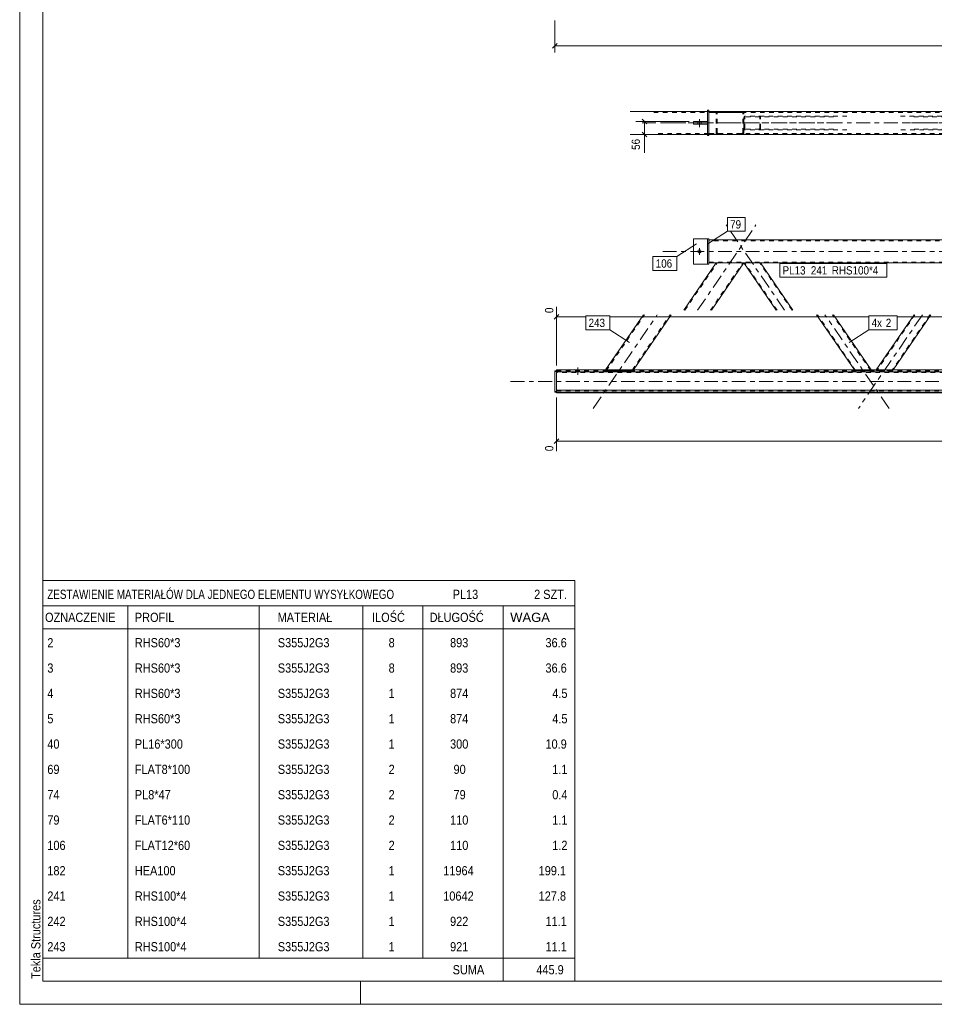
# Model space of a CAD drawing. Header units: millimetres. Extents: x 0 to 914, y 0 to 420.
# Tile 1 of 10: x 0 to 199, y 0 to 214. Entities that reach past the tile are written whole.
import ezdxf

# ---------------------------------------------------------------- set-up
doc = ezdxf.new("R2010")
doc.units = ezdxf.units.MM
for name, pattern in [('XKITLINE00', [0]), ('XKITLINE01', [4, 1, -1, 1, -1]), ('XKITLINE03', [6, 3, -1, 1, -1])]:
    doc.linetypes.add(name, pattern=pattern)
for name, color, linetype, lineweight in [('Arkusz rysunku', 3, 'Continuous', 0), ('Element', 2, 'Continuous', 0), ('Inny typ obiektu', 7, 'Continuous', 0), ('Wymiar', 4, 'Continuous', 0), ('Znak elementu', 2, 'Continuous', 0), ('Śruba', 3, 'Continuous', 0)]:
    doc.layers.add(name, color=color, linetype=linetype, lineweight=lineweight)
doc.styles.add('ARIAL', font='ARIAL.TTF')

msp = doc.modelspace()

# ---------------------------------------------------------------- linework, layer by layer
at = {"layer": 'Arkusz rysunku', "linetype": 'XKITLINE00', "lineweight": 0}
for p, q in [((0, 420), (0, 0)), ((5, 415), (5, 5)), ((5, 5), (909, 5)), ((74, 0), (74, 5)), ((0, 0), (914, 0))]:
    msp.add_line(p, q, dxfattribs=at)
at = {"layer": 'Element', "linetype": 'XKITLINE00', "lineweight": 0}
for p, q in [((132.56, 193.82), (149.32, 193.83)), ((149.32, 194.08), (149.32, 188.58)), ((149.62, 194.08), (149.32, 194.08)), ((149.62, 188.58), (149.62, 194.08)), ((681.73, 193.83), (149.62, 193.83)), ((146.32, 191.03), (146.32, 191.63)), ((149.32, 191.63), (146.32, 191.63)), ((149.32, 191.03), (146.32, 191.03)), ((149.32, 191.63), (149.32, 191.03)), ((132.56, 188.82), (149.32, 188.83)), ((149.32, 188.58), (149.62, 188.58)), ((156.75, 188.83), (149.62, 188.83)), ((149.62, 188.83), (681.73, 188.83)), ((151.65, 188.83), (151.66, 188.83)), ((146.32, 166.18), (146.32, 160.68)), ((146.32, 166.18), (149.32, 166.18)), ((149.32, 166.18), (149.32, 160.68)), ((149.32, 166.18), (149.62, 166.18)), ((149.62, 160.68), (149.62, 166.18)), ((149.62, 165.93), (681.73, 165.93)), ((144.16, 150.68), (151.18, 160.93)), ((149.32, 160.68), (146.32, 160.68)), ((149.32, 160.68), (149.62, 160.68)), ((151.18, 160.93), (149.62, 160.93)), ((150.22, 150.68), (157.24, 160.93)), ((157.24, 160.93), (151.18, 160.93)), ((164.25, 150.68), (157.24, 160.93)), ((674.12, 160.93), (157.24, 160.93)), ((167.88, 150.68), (160.87, 160.93)), ((127.2, 137.7), (135.4, 149.68)), ((133.26, 137.7), (141.46, 149.68)), ((181.22, 137.7), (173.02, 149.68)), ((184.85, 137.7), (176.65, 149.68)), ((185.98, 137.7), (194.18, 149.68)), ((189.61, 137.7), (197.81, 149.68)), ((116.18, 132.89), (116.18, 137.55)), ((116.58, 137.55), (116.18, 137.55)), ((116.58, 137.7), (116.58, 137.3)), ((116.58, 137.7), (127.59, 137.7)), ((116.58, 133.05), (116.58, 137.55)), ((116.58, 137.3), (714.78, 137.3)), ((127.59, 137.7), (127.68, 137.7)), ((127.68, 137.7), (132.77, 137.7)), ((132.77, 137.7), (132.85, 137.7)), ((698.57, 137.7), (132.85, 137.7)), ((116.58, 133.05), (116.18, 133.05)), ((116.18, 132.89), (116.58, 132.89)), ((116.58, 133.3), (116.58, 132.74)), ((116.58, 133.3), (714.78, 133.3)), ((116.58, 132.9), (714.78, 132.9)), ((116.58, 132.74), (714.78, 132.74))]:
    msp.add_line(p, q, dxfattribs=at)
at = {"layer": 'Element', "linetype": 'XKITLINE01', "lineweight": 0}
for p, q in [((137.65, 193.62), (156.75, 193.63)), ((149.32, 193.83), (156.75, 193.83)), ((149.62, 193.83), (149.62, 188.83)), ((681.73, 193.63), (149.62, 193.63)), ((151.21, 193.57), (151.18, 193.43)), ((151.18, 189.23), (151.18, 193.43)), ((151.21, 193.58), (151.21, 193.57)), ((151.42, 193.43), (151.44, 193.5)), ((151.42, 189.23), (151.42, 193.43)), ((151.44, 193.5), (151.49, 193.57)), ((151.49, 193.8), (151.47, 193.8)), ((151.66, 193.83), (151.49, 193.8)), ((151.49, 193.57), (151.51, 193.58)), ((151.51, 193.58), (151.57, 193.61)), ((151.57, 193.61), (151.66, 193.63)), ((156.94, 193.8), (156.75, 193.83)), ((156.75, 193.63), (156.84, 193.61)), ((156.84, 193.61), (156.92, 193.57)), ((156.92, 193.57), (156.97, 193.51)), ((156.97, 193.51), (156.99, 193.43)), ((156.99, 189.23), (156.99, 193.43)), ((157.2, 193.57), (157.2, 193.58)), ((157.23, 193.43), (157.2, 193.57)), ((157.24, 189.23), (157.23, 193.43)), ((157.26, 192.64), (157.24, 192.53)), ((157.24, 190.13), (157.24, 192.53)), ((157.34, 192.74), (157.26, 192.64)), ((157.46, 192.81), (157.34, 192.74)), ((157.42, 192.53), (157.43, 192.59)), ((157.42, 190.13), (157.42, 192.53)), ((157.43, 192.59), (157.47, 192.63)), ((157.6, 192.83), (157.46, 192.81)), ((157.47, 192.63), (157.53, 192.67)), ((157.53, 192.67), (157.6, 192.68)), ((179.61, 192.83), (157.6, 192.83)), ((176.7, 192.68), (157.6, 192.68)), ((160.65, 192.81), (160.51, 192.83)), ((160.51, 192.68), (160.58, 192.67)), ((160.58, 192.67), (160.64, 192.63)), ((160.64, 192.63), (160.67, 192.59)), ((160.76, 192.74), (160.65, 192.81)), ((160.67, 192.59), (160.69, 192.53)), ((160.69, 190.13), (160.69, 192.53)), ((160.84, 192.64), (160.76, 192.74)), ((160.87, 192.53), (160.84, 192.64)), ((160.87, 190.13), (160.87, 192.53)), ((191.22, 192.83), (210.32, 192.83)), ((194.13, 192.68), (213.23, 192.68)), ((149.32, 191.03), (149.32, 191.63)), ((149.62, 189.03), (137.65, 189.02)), ((149.32, 188.83), (149.62, 188.83)), ((156.75, 189.03), (149.62, 189.03)), ((149.62, 189.03), (681.73, 189.03)), ((151.18, 189.23), (151.2, 189.15)), ((151.2, 189.15), (151.21, 189.07)), ((151.44, 189.15), (151.42, 189.23)), ((151.49, 189.09), (151.44, 189.15)), ((151.48, 188.86), (151.65, 188.83)), ((151.57, 189.04), (151.49, 189.09)), ((151.66, 189.03), (151.57, 189.04)), ((156.84, 189.04), (156.75, 189.03)), ((156.75, 188.83), (156.94, 188.86)), ((156.92, 189.09), (156.84, 189.04)), ((156.98, 189.15), (156.92, 189.09)), ((156.99, 189.23), (156.98, 189.15)), ((157.2, 189.08), (157.22, 189.15)), ((157.22, 189.15), (157.24, 189.23)), ((157.24, 190.13), (157.26, 190.01)), ((157.26, 190.01), (157.34, 189.92)), ((157.34, 189.92), (157.46, 189.85)), ((157.43, 190.07), (157.42, 190.13)), ((157.47, 190.02), (157.43, 190.07)), ((157.46, 189.85), (157.6, 189.83)), ((157.53, 189.99), (157.47, 190.02)), ((157.6, 189.98), (157.53, 189.99)), ((176.7, 189.98), (157.6, 189.98)), ((179.61, 189.83), (157.6, 189.83)), ((160.58, 189.99), (160.51, 189.98)), ((160.51, 189.83), (160.65, 189.85)), ((160.64, 190.02), (160.58, 189.99)), ((160.67, 190.07), (160.64, 190.02)), ((160.65, 189.85), (160.76, 189.92)), ((160.69, 190.13), (160.67, 190.07)), ((160.76, 189.92), (160.84, 190.01)), ((160.84, 190.01), (160.87, 190.13)), ((210.32, 189.83), (191.22, 189.83)), ((213.23, 189.98), (194.13, 189.98)), ((149.32, 166.18), (149.32, 160.68)), ((149.62, 160.93), (149.62, 165.93)), ((681.73, 165.73), (149.62, 165.73)), ((144.4, 150.68), (151.42, 160.93)), ((149.62, 161.13), (681.73, 161.13)), ((149.98, 150.68), (156.99, 160.93)), ((151.18, 160.93), (151.18, 160.93)), ((151.18, 160.93), (151.18, 160.93)), ((157.24, 160.93), (151.18, 160.93)), ((151.21, 160.93), (151.21, 160.93)), ((151.32, 160.93), (151.32, 160.93)), ((151.42, 160.93), (151.42, 160.93)), ((151.48, 160.93), (151.44, 160.93)), ((151.66, 160.93), (151.66, 160.93)), ((151.66, 160.93), (151.66, 160.93)), ((160.87, 160.93), (157.24, 160.93)), ((157.24, 160.93), (157.24, 160.93)), ((164.43, 150.68), (157.42, 160.93)), ((167.7, 150.68), (160.69, 160.93)), ((127.34, 137.55), (135.64, 149.68)), ((133.01, 137.7), (141.21, 149.68)), ((181.48, 137.58), (173.2, 149.68)), ((184.75, 137.58), (176.47, 149.68)), ((194.36, 149.68), (186.08, 137.58)), ((197.63, 149.68), (189.35, 137.58)), ((116.18, 133.05), (116.18, 137.39)), ((116.18, 137.39), (116.58, 137.39)), ((116.58, 137.14), (116.58, 137.7)), ((116.58, 137.54), (714.78, 137.54)), ((116.58, 133.2), (116.58, 137.24)), ((714.78, 137.2), (116.58, 137.2)), ((714.78, 137.14), (116.58, 137.14)), ((127.1, 137.55), (127.2, 137.7)), ((127.1, 137.55), (127.19, 137.68)), ((127.1, 137.55), (127.13, 137.55)), ((127.13, 137.55), (127.23, 137.54)), ((127.23, 137.69), (127.19, 137.68)), ((127.34, 137.69), (127.23, 137.69)), ((127.23, 137.54), (127.39, 137.54)), ((127.5, 137.7), (127.34, 137.69)), ((127.34, 137.55), (127.43, 137.68)), ((127.36, 137.55), (127.34, 137.55)), ((127.41, 137.55), (127.36, 137.55)), ((127.39, 137.54), (127.57, 137.54)), ((127.48, 137.55), (127.41, 137.55)), ((127.43, 137.68), (127.45, 137.69)), ((127.45, 137.69), (127.5, 137.69)), ((127.58, 137.55), (127.48, 137.55)), ((127.5, 137.7), (127.59, 137.7)), ((127.5, 137.69), (127.58, 137.69)), ((127.57, 137.54), (132.66, 137.54)), ((127.58, 137.69), (127.68, 137.69)), ((127.58, 137.55), (132.67, 137.55)), ((132.85, 137.7), (127.59, 137.7)), ((127.68, 137.69), (132.77, 137.69)), ((132.66, 137.54), (132.85, 137.54)), ((132.76, 137.55), (132.67, 137.55)), ((132.84, 137.55), (132.76, 137.55)), ((132.77, 137.69), (132.86, 137.69)), ((132.89, 137.55), (132.84, 137.55)), ((132.85, 137.7), (132.96, 137.7)), ((132.85, 137.54), (133.01, 137.54)), ((132.86, 137.69), (132.94, 137.69)), ((132.91, 137.55), (132.89, 137.55)), ((132.91, 137.55), (133, 137.68)), ((132.94, 137.69), (132.99, 137.69)), ((133.11, 137.69), (132.96, 137.7)), ((132.99, 137.69), (133, 137.68)), ((133, 137.68), (133.01, 137.7)), ((133.01, 137.54), (133.11, 137.55)), ((133.21, 137.69), (133.11, 137.69)), ((133.11, 137.55), (133.15, 137.55)), ((133.15, 137.55), (133.25, 137.68)), ((133.25, 137.68), (133.21, 137.69)), ((133.25, 137.68), (133.26, 137.7)), ((181.24, 137.66), (181.22, 137.7)), ((181.3, 137.58), (181.24, 137.66)), ((181.27, 137.66), (181.24, 137.66)), ((181.35, 137.66), (181.27, 137.66)), ((181.3, 137.58), (181.33, 137.58)), ((181.33, 137.58), (181.41, 137.57)), ((181.46, 137.66), (181.35, 137.66)), ((181.41, 137.57), (181.53, 137.57)), ((181.43, 137.66), (181.44, 137.66)), ((181.44, 137.66), (181.48, 137.66)), ((181.6, 137.67), (181.46, 137.66)), ((181.48, 137.66), (181.54, 137.66)), ((181.49, 137.58), (181.48, 137.58)), ((181.53, 137.58), (181.49, 137.58)), ((181.59, 137.58), (181.53, 137.58)), ((181.53, 137.57), (181.67, 137.57)), ((181.54, 137.66), (181.6, 137.66)), ((181.66, 137.58), (181.59, 137.58)), ((181.6, 137.67), (184.51, 137.67)), ((181.6, 137.66), (184.51, 137.66)), ((181.66, 137.58), (184.57, 137.58)), ((181.67, 137.57), (184.57, 137.57)), ((184.65, 137.66), (184.51, 137.67)), ((184.51, 137.66), (184.58, 137.66)), ((184.64, 137.58), (184.57, 137.58)), ((184.57, 137.57), (184.71, 137.57)), ((184.58, 137.66), (184.64, 137.66)), ((184.64, 137.66), (184.68, 137.66)), ((184.7, 137.58), (184.64, 137.58)), ((184.77, 137.66), (184.65, 137.66)), ((184.68, 137.66), (184.7, 137.66)), ((184.74, 137.58), (184.7, 137.58)), ((184.71, 137.57), (184.83, 137.57)), ((184.75, 137.58), (184.74, 137.58)), ((184.85, 137.66), (184.77, 137.66)), ((184.83, 137.57), (184.91, 137.58)), ((184.88, 137.66), (184.85, 137.7)), ((184.88, 137.66), (184.85, 137.66)), ((184.93, 137.58), (184.88, 137.66)), ((184.91, 137.58), (184.93, 137.58)), ((185.9, 137.58), (185.95, 137.66)), ((185.9, 137.58), (185.92, 137.58)), ((185.92, 137.58), (186, 137.57)), ((185.95, 137.66), (185.98, 137.7)), ((185.98, 137.66), (185.95, 137.66)), ((186.06, 137.66), (185.98, 137.66)), ((186, 137.57), (186.12, 137.57)), ((186.18, 137.66), (186.06, 137.66)), ((186.08, 137.58), (186.13, 137.66)), ((186.09, 137.58), (186.08, 137.58)), ((186.13, 137.58), (186.09, 137.58)), ((186.12, 137.57), (186.25, 137.57)), ((186.13, 137.66), (186.15, 137.66)), ((186.19, 137.58), (186.13, 137.58)), ((186.15, 137.66), (186.19, 137.66)), ((186.32, 137.67), (186.18, 137.66)), ((186.19, 137.66), (186.25, 137.66)), ((186.26, 137.58), (186.19, 137.58)), ((186.25, 137.66), (186.32, 137.66)), ((186.25, 137.57), (189.16, 137.57)), ((186.26, 137.58), (189.17, 137.58)), ((186.32, 137.67), (189.23, 137.67)), ((186.32, 137.66), (189.22, 137.66)), ((189.16, 137.57), (189.3, 137.57)), ((189.23, 137.58), (189.17, 137.58)), ((189.22, 137.66), (189.29, 137.66)), ((189.37, 137.66), (189.23, 137.67)), ((189.29, 137.58), (189.23, 137.58)), ((189.29, 137.66), (189.35, 137.66)), ((189.34, 137.58), (189.29, 137.58)), ((189.3, 137.57), (189.42, 137.57)), ((189.35, 137.58), (189.34, 137.58)), ((189.35, 137.58), (189.4, 137.66)), ((189.35, 137.66), (189.39, 137.66)), ((189.48, 137.66), (189.37, 137.66)), ((189.39, 137.66), (189.4, 137.66)), ((189.42, 137.57), (189.5, 137.58)), ((189.56, 137.66), (189.48, 137.66)), ((189.5, 137.58), (189.53, 137.58)), ((189.53, 137.58), (189.58, 137.66)), ((189.58, 137.66), (189.56, 137.66)), ((189.58, 137.66), (189.61, 137.7)), ((116.58, 133.6), (116.58, 133.3)), ((116.58, 133.24), (714.78, 133.24)), ((116.58, 133.14), (714.78, 133.14)), ((116.58, 132.89), (116.58, 133.05)), ((116.58, 132.89), (116.58, 132.9))]:
    msp.add_line(p, q, dxfattribs=at)
at = {"layer": 'Element', "linetype": 'XKITLINE03', "lineweight": 0}
for p, q in [((135.11, 191.32), (159.85, 191.33)), ((139.62, 191.33), (691.73, 191.33)), ((178.15, 191.33), (153.41, 191.33)), ((217.42, 191.33), (192.68, 191.33)), ((147.19, 150.68), (159.85, 169.18)), ((153.64, 168.84), (153.41, 169.18)), ((166.07, 150.68), (154.35, 167.81)), ((139.62, 163.43), (691.73, 163.43)), ((124.52, 129.37), (138.43, 149.68)), ((188.74, 129.37), (174.83, 149.68)), ((196, 149.68), (182.09, 129.37)), ((106.58, 135.22), (724.78, 135.22))]:
    msp.add_line(p, q, dxfattribs=at)
at = {"layer": 'Element', "linetype": 'XKITLINE01', "lineweight": 0}
for centre, start, end in [((156.8, 193.37), 28.3583, 72.6205), ((151.61, 189.29), 208.3583, 252.6205), ((156.8, 189.29), 287.4215, 331.6837)]:
    msp.add_arc(centre, 0.451, start, end, dxfattribs=at)
at = {"layer": 'Inny typ obiektu', "linetype": 'XKITLINE00', "lineweight": 0}
for p, q in [((5, 92), (5, 86.5)), ((5, 92), (120.5, 92)), ((120.5, 92), (120.5, 86.5)), ((5, 86.5), (5, 81.5)), ((5, 86.5), (120.5, 86.5)), ((23.5, 86.5), (23.5, 81.5)), ((52, 81.5), (52, 86.5)), ((74.5, 86.5), (74.5, 81.5)), ((87.5, 86.5), (87.5, 81.5)), ((105, 86.5), (105, 81.5)), ((120.5, 86.5), (120.5, 81.5)), ((5, 81.5), (120.5, 81.5)), ((5, 81.5), (5, 76)), ((23.5, 81.5), (23.5, 76)), ((52, 76), (52, 81.5)), ((74.5, 81.5), (74.5, 76)), ((87.5, 81.5), (87.5, 76)), ((105, 81.5), (105, 76)), ((120.5, 81.5), (120.5, 76)), ((5, 76), (5, 70.5)), ((23.5, 76), (23.5, 70.5)), ((52, 70.5), (52, 76)), ((74.5, 76), (74.5, 70.5)), ((87.5, 76), (87.5, 70.5)), ((105, 76), (105, 70.5)), ((120.5, 76), (120.5, 70.5)), ((5, 70.5), (5, 65)), ((23.5, 70.5), (23.5, 65)), ((52, 65), (52, 70.5)), ((74.5, 70.5), (74.5, 65)), ((87.5, 70.5), (87.5, 65)), ((105, 70.5), (105, 65)), ((120.5, 70.5), (120.5, 65)), ((5, 65), (5, 59.5)), ((23.5, 65), (23.5, 59.5)), ((52, 59.5), (52, 65)), ((74.5, 65), (74.5, 59.5)), ((87.5, 65), (87.5, 59.5)), ((105, 65), (105, 59.5)), ((120.5, 65), (120.5, 59.5)), ((5, 59.5), (5, 54)), ((23.5, 59.5), (23.5, 54)), ((52, 54), (52, 59.5)), ((74.5, 59.5), (74.5, 54)), ((87.5, 59.5), (87.5, 54)), ((105, 59.5), (105, 54)), ((120.5, 59.5), (120.5, 54)), ((5, 54), (5, 48.5)), ((23.5, 54), (23.5, 48.5)), ((52, 48.5), (52, 54)), ((74.5, 54), (74.5, 48.5)), ((87.5, 54), (87.5, 48.5)), ((105, 54), (105, 48.5)), ((120.5, 54), (120.5, 48.5)), ((5, 48.5), (5, 43)), ((23.5, 48.5), (23.5, 43)), ((52, 43), (52, 48.5)), ((74.5, 48.5), (74.5, 43)), ((87.5, 48.5), (87.5, 43)), ((105, 48.5), (105, 43)), ((120.5, 48.5), (120.5, 43)), ((5, 43), (5, 37.5)), ((23.5, 43), (23.5, 37.5)), ((52, 37.5), (52, 43)), ((74.5, 43), (74.5, 37.5)), ((87.5, 43), (87.5, 37.5)), ((105, 43), (105, 37.5)), ((120.5, 43), (120.5, 37.5)), ((5, 37.5), (5, 32)), ((23.5, 37.5), (23.5, 32)), ((52, 32), (52, 37.5)), ((74.5, 37.5), (74.5, 32)), ((87.5, 37.5), (87.5, 32)), ((105, 37.5), (105, 32)), ((120.5, 37.5), (120.5, 32)), ((5, 32), (5, 26.5)), ((23.5, 32), (23.5, 26.5)), ((52, 26.5), (52, 32)), ((74.5, 32), (74.5, 26.5)), ((87.5, 32), (87.5, 26.5)), ((105, 32), (105, 26.5)), ((120.5, 32), (120.5, 26.5)), ((5, 26.5), (5, 21)), ((23.5, 26.5), (23.5, 21)), ((52, 21), (52, 26.5)), ((74.5, 26.5), (74.5, 21)), ((87.5, 26.5), (87.5, 21)), ((105, 26.5), (105, 21)), ((120.5, 26.5), (120.5, 21)), ((5, 21), (5, 15.5)), ((23.5, 21), (23.5, 15.5)), ((52, 15.5), (52, 21)), ((74.5, 21), (74.5, 15.5)), ((87.5, 21), (87.5, 15.5)), ((105, 21), (105, 15.5)), ((120.5, 21), (120.5, 15.5)), ((5, 15.5), (5, 10)), ((23.5, 15.5), (23.5, 10)), ((52, 10), (52, 15.5)), ((74.5, 15.5), (74.5, 10)), ((87.5, 15.5), (87.5, 10)), ((105, 15.5), (105, 10)), ((120.5, 15.5), (120.5, 10)), ((5, 10), (5, 5)), ((5, 10), (120.5, 10)), ((105, 10), (105, 5)), ((120.5, 10), (120.5, 5)), ((5, 5), (120.5, 5))]:
    msp.add_line(p, q, dxfattribs=at)
at = {"layer": 'Wymiar', "linetype": 'XKITLINE00', "lineweight": 0}
for p, q in [((116.18, 213.56), (116.18, 206.64)), ((116.68, 208.59), (115.67, 207.57)), ((116.18, 208.08), (715.18, 208.08)), ((145.32, 191.63), (133.76, 191.63)), ((135.11, 192.14), (136.13, 191.12)), ((135.62, 188.83), (135.62, 191.63)), ((148.62, 188.83), (133.76, 188.83)), ((135.11, 189.34), (136.13, 188.32)), ((135.62, 188.83), (135.62, 184.81)), ((135.62, 188.83), (135.62, 184.81)), ((117.08, 149.75), (116.07, 148.73)), ((116.58, 138.7), (116.58, 151.39)), ((116.58, 149.24), (122.91, 149.24)), ((128.11, 149.24), (184.36, 149.24)), ((190.51, 149.24), (414.31, 149.24)), ((116.58, 131.74), (116.58, 120.08)), ((117.08, 122.75), (116.07, 121.73)), ((116.58, 122.24), (416.07, 122.24))]:
    msp.add_line(p, q, dxfattribs=at)
at = {"layer": 'Znak elementu', "linetype": 'XKITLINE00', "lineweight": 0}
for p, q in [((153.64, 170.81), (157.51, 170.81)), ((153.64, 167.81), (153.64, 170.81)), ((157.51, 167.81), (157.51, 170.81)), ((149.39, 165.07), (153.64, 167.81)), ((153.64, 167.81), (157.51, 167.81)), ((146.93, 165.07), (142.69, 162.32)), ((137.49, 162.32), (142.69, 162.32)), ((137.49, 159.32), (137.49, 162.32)), ((142.69, 159.32), (142.69, 162.32)), ((165.02, 160.83), (188.25, 160.83)), ((165.02, 157.83), (165.02, 160.83)), ((188.25, 157.83), (188.25, 160.83)), ((137.49, 159.32), (142.69, 159.32)), ((165.02, 157.83), (188.25, 157.83)), ((122.91, 149.43), (128.11, 149.43)), ((122.91, 146.43), (122.91, 149.43)), ((128.11, 146.43), (128.11, 149.43)), ((184.36, 149.43), (190.51, 149.43)), ((184.36, 146.43), (184.36, 149.43)), ((190.51, 146.43), (190.51, 149.43)), ((122.91, 146.43), (128.11, 146.43)), ((132.36, 143.69), (128.11, 146.43)), ((180.12, 143.69), (184.36, 146.43)), ((184.36, 146.43), (190.51, 146.43))]:
    msp.add_line(p, q, dxfattribs=at)
at = {"layer": 'Śruba', "linetype": 'XKITLINE00', "lineweight": 0}
for p, q in [((147.22, 191.63), (147.22, 191.03)), ((147.57, 192.13), (147.57, 190.38)), ((147.92, 191.63), (147.92, 191.03)), ((146.87, 163.43), (148.27, 163.43)), ((147.57, 164.13), (147.57, 162.73)), ((121.18, 138.21), (121.18, 136.71)), ((121.18, 138.12), (121.18, 136.62))]:
    msp.add_line(p, q, dxfattribs=at)
msp.add_circle((147.57, 163.43), 0.35, dxfattribs=at)

# ---------------------------------------------------------------- texts
at = {"layer": 'Arkusz rysunku', "style": 'ARIAL', "width": 0.85}
msp.add_text('Tekla Structures', height=2, rotation=90, dxfattribs=at).set_placement((4.5, 5.5))
at = {"layer": 'Inny typ obiektu', "style": 'ARIAL'}
for s, width, p in [('ZESTAWIENIE MATERIAŁÓW DLA JEDNEGO ELEMENTU WYSYŁKOWEGO', 0.765, (6, 88)), ('PL13', 0.85, (94, 88)), ('2', 0.85, (111.69, 88)), (' SZT.', 0.85, (113, 88)), ('OZNACZENIE', 0.85, (5.5, 83)), ('PROFIL', 0.85, (25, 83)), ('MATERIAŁ', 0.85, (56, 83)), ('ILOŚĆ', 0.85, (76.5, 83)), ('DŁUGOŚĆ', 0.85, (89, 83)), ('WAGA', 1.008832, (106.5, 83)), ('2', 0.85, (6, 77.5)), ('RHS60*3', 0.85, (25, 77.5)), ('S355J2G3', 0.85, (56.04, 77.5)), ('8', 0.85, (80.09, 77.5)), ('893', 0.85, (93.44, 77.5)), ('36.6', 0.85, (114.15, 77.5)), ('3', 0.85, (6, 72)), ('RHS60*3', 0.85, (25, 72)), ('S355J2G3', 0.85, (56.04, 72)), ('8', 0.85, (80.09, 72)), ('893', 0.85, (93.44, 72)), ('36.6', 0.85, (114.15, 72)), ('4', 0.85, (6, 66.5)), ('RHS60*3', 0.85, (25, 66.5)), ('S355J2G3', 0.85, (56.04, 66.5)), ('1', 0.85, (80.09, 66.5)), ('874', 0.85, (93.44, 66.5)), ('4.5', 0.85, (115.63, 66.5)), ('5', 0.85, (6, 61)), ('RHS60*3', 0.85, (25, 61)), ('S355J2G3', 0.85, (56.04, 61)), ('1', 0.85, (80.09, 61)), ('874', 0.85, (93.44, 61)), ('4.5', 0.85, (115.63, 61)), ('40', 0.85, (6, 55.5)), ('PL16*300', 0.85, (25, 55.5)), ('S355J2G3', 0.85, (56.04, 55.5)), ('1', 0.85, (80.09, 55.5)), ('300', 0.85, (93.44, 55.5)), ('10.9', 0.85, (114.15, 55.5)), ('69', 0.85, (6, 50)), ('FLAT8*100', 0.85, (25, 50)), ('S355J2G3', 0.85, (56.04, 50)), ('2', 0.85, (80.09, 50)), ('90', 0.85, (94.19, 50)), ('1.1', 0.85, (115.63, 50)), ('74', 0.85, (6, 44.5)), ('PL8*47', 0.85, (25, 44.5)), ('S355J2G3', 0.85, (56.04, 44.5)), ('2', 0.85, (80.09, 44.5)), ('79', 0.85, (94.19, 44.5)), ('0.4', 0.85, (115.63, 44.5)), ('79', 0.85, (6, 39)), ('FLAT6*110', 0.85, (25, 39)), ('S355J2G3', 0.85, (56.04, 39)), ('2', 0.85, (80.09, 39)), ('110', 0.85, (93.44, 39)), ('1.1', 0.85, (115.63, 39)), ('106', 0.85, (6, 33.5)), ('FLAT12*60', 0.85, (25, 33.5)), ('S355J2G3', 0.85, (56.04, 33.5)), ('2', 0.85, (80.09, 33.5)), ('110', 0.85, (93.44, 33.5)), ('1.2', 0.85, (115.63, 33.5)), ('182', 0.85, (6, 28)), ('HEA100', 0.85, (25, 28)), ('S355J2G3', 0.85, (56.04, 28)), ('1', 0.85, (80.09, 28)), ('11964', 0.85, (91.96, 28)), ('199.1', 0.85, (112.67, 28)), ('241', 0.85, (6, 22.5)), ('RHS100*4', 0.85, (25, 22.5)), ('S355J2G3', 0.85, (56.04, 22.5)), ('1', 0.85, (80.09, 22.5)), ('10642', 0.85, (91.96, 22.5)), ('127.8', 0.85, (112.67, 22.5)), ('242', 0.85, (6, 17)), ('RHS100*4', 0.85, (25, 17)), ('S355J2G3', 0.85, (56.04, 17)), ('1', 0.85, (80.09, 17)), ('922', 0.85, (93.44, 17)), ('11.1', 0.85, (114.15, 17)), ('243', 0.85, (6, 11.5)), ('RHS100*4', 0.85, (25, 11.5)), ('S355J2G3', 0.85, (56.04, 11.5)), ('1', 0.85, (80.09, 11.5)), ('921', 0.85, (93.44, 11.5)), ('11.1', 0.85, (114.15, 11.5)), ('SUMA', 0.85, (94, 6.5)), ('445.9', 0.85, (112.17, 6.5))]:
    msp.add_text(s, height=2, dxfattribs=dict(at, width=width)).set_placement(p)
at = {"layer": 'Wymiar', "style": 'ARIAL', "width": 0.85}
for s, p in [('56', (134.66, 185.48)), ('0', (115.86, 150.06)), ('0', (115.86, 120.08))]:
    msp.add_text(s, height=1.8, rotation=90.0002, dxfattribs=at).set_placement(p)
at = {"layer": 'Znak elementu', "style": 'ARIAL', "width": 0.85}
for s, p in [('79', (154.24, 168.41)), ('106', (138.09, 159.92)), ('RHS100*4', (176.31, 158.43)), ('PL13', (165.62, 158.43)), ('241', (171.77, 158.43)), ('243', (123.51, 147.03)), ('4x', (184.96, 147.03)), ('2', (188.03, 147.03))]:
    msp.add_text(s, height=1.8, dxfattribs=at).set_placement(p)

doc.saveas('drawing.dxf')
